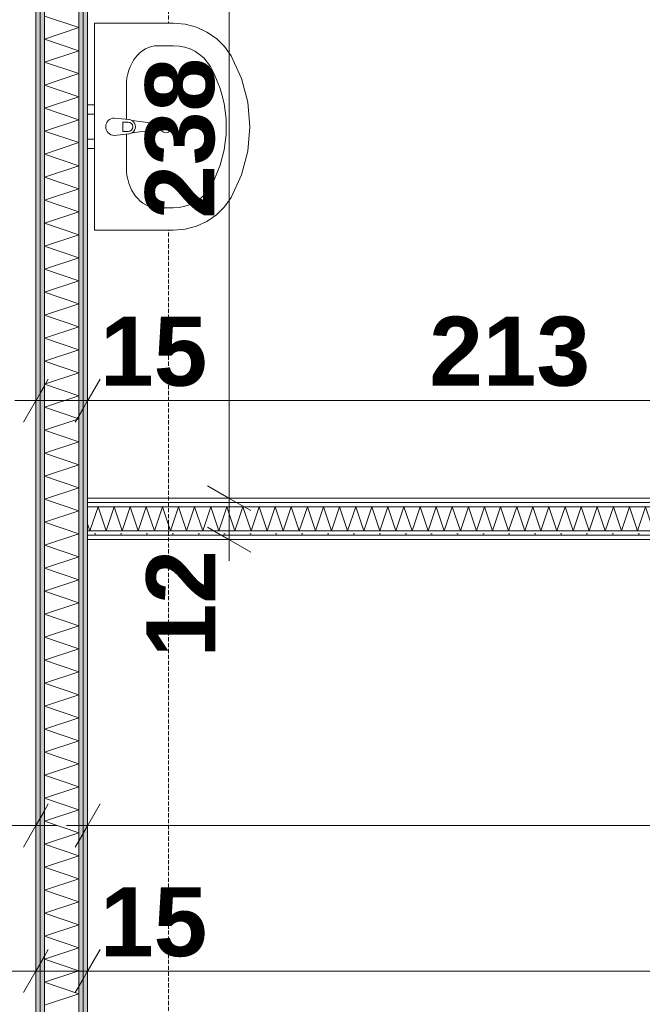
# Model space of a CAD drawing. Extents: x -7314 to 11761, y 144 to 9383.
# Tile 165 of 193: x 4186 to 4366, y 8201 to 8487. Entities that reach past the tile are written whole.
import ezdxf
from ezdxf.xclip import XClip

# ---------------------------------------------------------------- set-up
doc = ezdxf.new("R2010")
doc.units = 0
doc.header["$MEASUREMENT"] = 0
doc.header["$XCLIPFRAME"] = 0
doc.linetypes.add('Krawędzie ukryte', pattern=[68, 48, -20])
doc.linetypes.add('Wipeout_Contour', pattern=[20000, 0, -20000])
for name, color, linetype in [('FORMA - Arch 01 - 220-A Ściany', 7, 'Continuous'), ('FORMA - Arch 01 - 410-K Osie', 7, 'Continuous'), ('FORMA - Arch 01 - 540-I Ogrzewanie', 7, 'Continuous'), ('FORMA - Arch 02 - Strefy', 7, 'Continuous'), ('FORMA - Arch 04 - Wymiary ogólne', 7, 'Continuous')]:
    doc.layers.add(name, color=color, linetype=linetype)
doc.styles.add('STYL_AUTOMATYCZNY_9', font='arial.ttf')
pattern_1 = [(0, (4185.3, -5972.398), (0, 7.5), [0, -7.5])]

# ---------------------------------------------------------------- blocks, each defined once
blk = doc.blocks.new('*X164')
at = {"layer": 'FORMA - Arch 01 - 220-A Ściany', "color": 7, "linetype": 'Continuous', "lineweight": 5, "ltscale": 0.025}
for p, q in [((4206.3, 8338.4), (4208.63, 8345.4)), ((4208.63, 8345.4), (4210.97, 8338.4)), ((4210.97, 8338.4), (4213.3, 8345.4)), ((4213.3, 8345.4), (4215.63, 8338.4)), ((4215.63, 8338.4), (4217.97, 8345.4)), ((4217.97, 8345.4), (4220.3, 8338.4)), ((4220.3, 8338.4), (4222.63, 8345.4)), ((4222.63, 8345.4), (4224.97, 8338.4)), ((4224.97, 8338.4), (4227.3, 8345.4)), ((4227.3, 8345.4), (4229.63, 8338.4)), ((4229.63, 8338.4), (4231.97, 8345.4)), ((4231.97, 8345.4), (4234.3, 8338.4)), ((4234.3, 8338.4), (4236.63, 8345.4)), ((4236.63, 8345.4), (4238.97, 8338.4)), ((4238.97, 8338.4), (4241.3, 8345.4)), ((4241.3, 8345.4), (4243.63, 8338.4)), ((4243.63, 8338.4), (4245.97, 8345.4)), ((4245.97, 8345.4), (4248.3, 8338.4)), ((4248.3, 8338.4), (4250.63, 8345.4)), ((4250.63, 8345.4), (4252.97, 8338.4)), ((4252.97, 8338.4), (4255.3, 8345.4)), ((4255.3, 8345.4), (4257.63, 8338.4)), ((4257.63, 8338.4), (4259.97, 8345.4)), ((4259.97, 8345.4), (4262.3, 8338.4)), ((4262.3, 8338.4), (4264.63, 8345.4)), ((4264.63, 8345.4), (4266.97, 8338.4)), ((4266.97, 8338.4), (4269.3, 8345.4)), ((4269.3, 8345.4), (4271.63, 8338.4)), ((4271.63, 8338.4), (4273.97, 8345.4)), ((4273.97, 8345.4), (4276.3, 8338.4)), ((4276.3, 8338.4), (4278.63, 8345.4)), ((4278.63, 8345.4), (4280.97, 8338.4)), ((4280.97, 8338.4), (4283.3, 8345.4)), ((4283.3, 8345.4), (4285.63, 8338.4)), ((4285.63, 8338.4), (4287.97, 8345.4)), ((4287.97, 8345.4), (4290.3, 8338.4)), ((4290.3, 8338.4), (4292.63, 8345.4)), ((4292.63, 8345.4), (4294.97, 8338.4)), ((4294.97, 8338.4), (4297.3, 8345.4)), ((4297.3, 8345.4), (4299.63, 8338.4)), ((4299.63, 8338.4), (4301.97, 8345.4)), ((4301.97, 8345.4), (4304.3, 8338.4)), ((4304.3, 8338.4), (4306.63, 8345.4)), ((4306.63, 8345.4), (4308.97, 8338.4)), ((4308.97, 8338.4), (4311.3, 8345.4)), ((4311.3, 8345.4), (4313.63, 8338.4)), ((4313.63, 8338.4), (4315.97, 8345.4)), ((4315.97, 8345.4), (4318.3, 8338.4)), ((4318.3, 8338.4), (4320.63, 8345.4)), ((4320.63, 8345.4), (4322.97, 8338.4)), ((4322.97, 8338.4), (4325.3, 8345.4)), ((4325.3, 8345.4), (4327.63, 8338.4)), ((4327.63, 8338.4), (4329.97, 8345.4)), ((4329.97, 8345.4), (4332.3, 8338.4)), ((4332.3, 8338.4), (4334.63, 8345.4)), ((4334.63, 8345.4), (4336.97, 8338.4)), ((4336.97, 8338.4), (4339.3, 8345.4)), ((4339.3, 8345.4), (4341.63, 8338.4)), ((4341.63, 8338.4), (4343.97, 8345.4)), ((4343.97, 8345.4), (4346.3, 8338.4)), ((4346.3, 8338.4), (4348.63, 8345.4)), ((4348.63, 8345.4), (4350.97, 8338.4)), ((4350.97, 8338.4), (4353.3, 8345.4)), ((4353.3, 8345.4), (4355.63, 8338.4)), ((4355.63, 8338.4), (4357.97, 8345.4)), ((4357.97, 8345.4), (4360.3, 8338.4)), ((4360.3, 8338.4), (4362.63, 8345.4)), ((4362.63, 8345.4), (4364.97, 8338.4)), ((4364.97, 8338.4), (4367.3, 8345.4)), ((4367.3, 8345.4), (4369.63, 8338.4)), ((4369.63, 8338.4), (4371.97, 8345.4)), ((4371.97, 8345.4), (4374.3, 8338.4)), ((4374.3, 8338.4), (4376.63, 8345.4)), ((4376.63, 8345.4), (4378.97, 8338.4)), ((4378.97, 8338.4), (4381.3, 8345.4)), ((4381.3, 8345.4), (4383.63, 8338.4)), ((4383.63, 8338.4), (4385.97, 8345.4)), ((4385.97, 8345.4), (4388.3, 8338.4)), ((4388.3, 8338.4), (4390.63, 8345.4)), ((4390.63, 8345.4), (4392.97, 8338.4)), ((4392.97, 8338.4), (4395.3, 8345.4)), ((4395.3, 8345.4), (4397.63, 8338.4)), ((4397.63, 8338.4), (4399.97, 8345.4)), ((4399.97, 8345.4), (4402.3, 8338.4)), ((4402.3, 8338.4), (4404.63, 8345.4)), ((4404.63, 8345.4), (4406.97, 8338.4)), ((4406.97, 8338.4), (4409.3, 8345.4)), ((4409.3, 8345.4), (4411.63, 8338.4)), ((4411.63, 8338.4), (4413.97, 8345.4)), ((4413.97, 8345.4), (4416.3, 8338.4)), ((4416.3, 8338.4), (4418.63, 8345.4)), ((4418.63, 8345.4), (4420.97, 8338.4)), ((4205.62, 8340.45), (4206.3, 8338.4)), ((4420.97, 8338.4), (4421.36, 8339.57))]:
    blk.add_line(p, q, dxfattribs=at)
blk = doc.blocks.new('*X253')
at = {"layer": 'FORMA - Arch 01 - 220-A Ściany', "color": 7, "linetype": 'Continuous', "lineweight": 5, "ltscale": 0.025}
for p, q in [((4203.12, 8484.27), (4193.12, 8487.6)), ((4193.12, 8480.94), (4203.12, 8484.27)), ((4203.12, 8477.6), (4193.12, 8480.94)), ((4193.12, 8474.27), (4203.12, 8477.6)), ((4203.12, 8470.94), (4193.12, 8474.27)), ((4193.12, 8467.6), (4203.12, 8470.94)), ((4203.12, 8464.27), (4193.12, 8467.6)), ((4193.12, 8460.94), (4203.12, 8464.27)), ((4203.12, 8457.6), (4193.12, 8460.94)), ((4193.12, 8454.27), (4203.12, 8457.6)), ((4203.12, 8450.94), (4193.12, 8454.27)), ((4193.12, 8447.6), (4203.12, 8450.94)), ((4203.12, 8444.27), (4193.12, 8447.6)), ((4193.12, 8440.94), (4203.12, 8444.27)), ((4203.12, 8437.6), (4193.12, 8440.94)), ((4193.12, 8434.27), (4203.12, 8437.6)), ((4203.12, 8430.94), (4193.12, 8434.27)), ((4193.12, 8427.6), (4203.12, 8430.94)), ((4203.12, 8424.27), (4193.12, 8427.6)), ((4193.12, 8420.94), (4203.12, 8424.27)), ((4203.12, 8417.6), (4193.12, 8420.94)), ((4193.12, 8414.27), (4203.12, 8417.6)), ((4203.12, 8410.94), (4193.12, 8414.27)), ((4193.12, 8407.6), (4203.12, 8410.94)), ((4203.12, 8404.27), (4193.12, 8407.6)), ((4193.12, 8400.94), (4203.12, 8404.27)), ((4203.12, 8397.6), (4193.12, 8400.94)), ((4193.12, 8394.27), (4203.12, 8397.6)), ((4203.12, 8390.94), (4193.12, 8394.27)), ((4193.12, 8387.6), (4203.12, 8390.94)), ((4203.12, 8384.27), (4193.12, 8387.6)), ((4193.12, 8380.94), (4203.12, 8384.27)), ((4203.12, 8377.6), (4193.12, 8380.94)), ((4193.12, 8374.27), (4203.12, 8377.6)), ((4203.12, 8370.94), (4193.12, 8374.27)), ((4193.12, 8367.6), (4203.12, 8370.94)), ((4203.12, 8364.27), (4193.12, 8367.6)), ((4193.12, 8360.94), (4203.12, 8364.27)), ((4203.12, 8357.6), (4193.12, 8360.94)), ((4193.12, 8354.27), (4203.12, 8357.6)), ((4203.12, 8350.94), (4193.12, 8354.27)), ((4193.12, 8347.6), (4203.12, 8350.94)), ((4203.12, 8344.27), (4193.12, 8347.6)), ((4193.12, 8340.94), (4203.12, 8344.27)), ((4203.12, 8337.6), (4193.12, 8340.94)), ((4193.12, 8334.27), (4203.12, 8337.6)), ((4203.12, 8330.94), (4193.12, 8334.27)), ((4193.12, 8327.6), (4203.12, 8330.94)), ((4203.12, 8324.27), (4193.12, 8327.6)), ((4193.12, 8320.94), (4203.12, 8324.27)), ((4203.12, 8317.6), (4193.12, 8320.94)), ((4193.12, 8314.27), (4203.12, 8317.6)), ((4203.12, 8310.94), (4193.12, 8314.27)), ((4193.12, 8307.6), (4203.12, 8310.94)), ((4203.12, 8304.27), (4193.12, 8307.6)), ((4193.12, 8300.94), (4203.12, 8304.27)), ((4203.12, 8297.6), (4193.12, 8300.94)), ((4193.12, 8294.27), (4203.12, 8297.6)), ((4203.12, 8290.94), (4193.12, 8294.27)), ((4193.12, 8287.6), (4203.12, 8290.94)), ((4203.12, 8284.27), (4193.12, 8287.6)), ((4193.12, 8280.94), (4203.12, 8284.27)), ((4203.12, 8277.6), (4193.12, 8280.94)), ((4193.12, 8274.27), (4203.12, 8277.6)), ((4203.12, 8270.94), (4193.12, 8274.27)), ((4193.12, 8267.6), (4203.12, 8270.94)), ((4203.12, 8264.27), (4193.12, 8267.6)), ((4193.12, 8260.94), (4203.12, 8264.27)), ((4203.12, 8257.6), (4193.12, 8260.94)), ((4193.12, 8254.27), (4203.12, 8257.6)), ((4203.12, 8250.94), (4193.12, 8254.27)), ((4193.12, 8247.6), (4203.12, 8250.94)), ((4203.12, 8244.27), (4193.12, 8247.6)), ((4193.12, 8240.94), (4203.12, 8244.27)), ((4203.12, 8237.6), (4193.12, 8240.94)), ((4193.12, 8234.27), (4203.12, 8237.6)), ((4203.12, 8230.94), (4193.12, 8234.27)), ((4193.12, 8227.6), (4203.12, 8230.94)), ((4203.12, 8224.27), (4193.12, 8227.6)), ((4193.12, 8220.94), (4203.12, 8224.27)), ((4203.12, 8217.6), (4193.12, 8220.94)), ((4193.12, 8214.27), (4203.12, 8217.6)), ((4203.12, 8210.94), (4193.12, 8214.27)), ((4193.12, 8207.6), (4203.12, 8210.94)), ((4203.12, 8204.27), (4193.12, 8207.6)), ((4193.12, 8200.94), (4203.12, 8204.27))]:
    blk.add_line(p, q, dxfattribs=at)
blk = doc.blocks.new('Rysunek_1_1', base_point=(4185.3, -5972.4))
at = {"layer": 'FORMA - Arch 04 - Wymiary ogólne', "color": 154, "linetype": 'Continuous', "lineweight": 13, "insert": (4242.62, 8301.78), "char_height": 20, "width": 30.509, "attachment_point": 7, "rotation": 90, "style": 'STYL_AUTOMATYCZNY_9'}
blk.add_mtext('\\A1;{\\pql;\\fArial|b1|i0|c238|p0;\\W1.000000;12}', dxfattribs=at)
at = {"layer": 'FORMA - Arch 04 - Wymiary ogólne', "color": 154, "linetype": 'Continuous', "lineweight": 13, "insert": (4209.23, 8214.86), "char_height": 20, "width": 30.509, "attachment_point": 7, "style": 'STYL_AUTOMATYCZNY_9'}
blk.add_mtext('\\A1;{\\pql;\\fArial|b1|i0|c238|p0;\\W1.000000;15}', dxfattribs=at)
at = {"color": 254, "linetype": 'Wipeout_Contour', "lineweight": 0, "ltscale": 34057.259102}
blk.add_wipeout([(4190.62, 8756.9), (4190.62, 6001.9), (4191.87, 6001.9), (4191.87, 8756.9)], dxfattribs=at).dxf.layer = 'FORMA - Arch 01 - 220-A Ściany'
at = {"color": 254, "linetype": 'Wipeout_Contour', "lineweight": 0, "ltscale": 37573.470786}
blk.add_wipeout([(4449.12, 8337.15), (4205.62, 8337.15), (4205.62, 8335.9), (4449.12, 8335.9)], dxfattribs=at).dxf.layer = 'FORMA - Arch 01 - 220-A Ściany'
at = {"color": 254, "linetype": 'Wipeout_Contour', "lineweight": 0, "ltscale": 48057.884686}
blk.add_wipeout([(4267.84, 8756.9), (4205.62, 8756.9), (4205.62, 8347.9), (4418.86, 8347.9), (4418.86, 8756.9)], dxfattribs=at).dxf.layer = 'FORMA - Arch 02 - Strefy'
at = {"layer": 'FORMA - Arch 01 - 220-A Ściany', "linetype": 'Continuous', "lineweight": 5}
h = blk.add_hatch(dxfattribs=at)
h.set_pattern_fill('Gips_0001', style=0, pattern_type=2)
h.set_pattern_definition(pattern_1)
h.paths.add_polyline_path([(4190.62, 8756.9), (4190.62, 6001.9), (4191.87, 6001.9), (4191.87, 8756.9)])
h = blk.add_hatch(dxfattribs=at)
h.set_pattern_fill('Gips_0001', style=0, pattern_type=2)
h.set_pattern_definition(pattern_1)
h.paths.add_polyline_path([(4449.12, 8337.15), (4205.62, 8337.15), (4205.62, 8335.9), (4449.12, 8335.9)])
at = {"layer": 'FORMA - Arch 04 - Wymiary ogólne', "color": 154, "linetype": 'Continuous', "lineweight": 13, "char_height": 20, "attachment_point": 7, "style": 'STYL_AUTOMATYCZNY_9'}
for s, insert, width in [('\\A1;{\\pql;\\fArial|b1|i0|c238|p0;\\W1.000000;15}', (4209.23, 8380.19), 30.509), ('\\A1;{\\pql;\\fArial|b1|i0|c238|p0;\\W1.000000;213}', (4304.61, 8380.19), 45.7634)]:
    blk.add_mtext(s, dxfattribs=dict(at, insert=insert, width=width))
at = {"color": 254, "linetype": 'Wipeout_Contour', "lineweight": 0, "ltscale": 37583.245355}
blk.add_wipeout([(4418.86, 8347.9), (4205.62, 8347.9), (4205.62, 8346.65), (4418.86, 8346.65)], dxfattribs=at).dxf.layer = 'FORMA - Arch 01 - 220-A Ściany'
at = {"layer": 'FORMA - Arch 01 - 220-A Ściany', "linetype": 'Continuous', "lineweight": 5}
h = blk.add_hatch(dxfattribs=at)
h.set_pattern_fill('Gips_0001', style=0, pattern_type=2)
h.set_pattern_definition(pattern_1)
h.paths.add_polyline_path([(4418.86, 8347.9), (4205.62, 8347.9), (4205.62, 8346.65), (4418.86, 8346.65)])
at = {"color": 254, "linetype": 'Wipeout_Contour', "lineweight": 0, "ltscale": 34059.770011}
blk.add_wipeout([(4191.87, 8756.9), (4191.87, 6001.9), (4193.12, 6001.9), (4193.12, 8756.9)], dxfattribs=at).dxf.layer = 'FORMA - Arch 01 - 220-A Ściany'
at = {"color": 254, "linetype": 'Wipeout_Contour', "lineweight": 0, "ltscale": 37577.908464}
blk.add_wipeout([(4449.12, 8338.4), (4205.62, 8338.4), (4205.62, 8337.15), (4449.12, 8337.15)], dxfattribs=at).dxf.layer = 'FORMA - Arch 01 - 220-A Ściany'
at = {"layer": 'FORMA - Arch 01 - 220-A Ściany', "linetype": 'Continuous', "lineweight": 5}
h = blk.add_hatch(dxfattribs=at)
h.set_pattern_fill('Gips_0001', style=0, pattern_type=2)
h.set_pattern_definition(pattern_1)
h.paths.add_polyline_path([(4191.87, 8756.9), (4191.87, 6001.9), (4193.12, 6001.9), (4193.12, 8756.9)])
h = blk.add_hatch(dxfattribs=at)
h.set_pattern_fill('Gips_0001', style=0, pattern_type=2)
h.set_pattern_definition(pattern_1)
h.paths.add_polyline_path([(4449.12, 8338.4), (4205.62, 8338.4), (4205.62, 8337.15), (4449.12, 8337.15)])
at = {"layer": 'FORMA - Arch 01 - 220-A Ściany', "color": 7, "linetype": 'Continuous', "lineweight": 15, "ltscale": 0.025, "flags": 128}
for points in [[(4190.62, 8756.9), (4190.62, 6001.9)], [(4205.62, 8335.9), (4449.12, 8335.9)]]:
    blk.add_lwpolyline(points, dxfattribs=at)
at = {"layer": 'FORMA - Arch 04 - Wymiary ogólne', "color": 154, "linetype": 'Continuous', "lineweight": 13, "ltscale": 0.025}
for p, q in [((4190.62, 8385.56), (4190.62, 8366.81)), ((4190.62, 8376.19), (4184.5, 8376.19)), ((4256, 8335.9), (4237.25, 8335.9)), ((4246.62, 8329.78), (4246.62, 8335.9)), ((4190.62, 8262.42), (4190.62, 8243.67)), ((4190.62, 8253.04), (3209.71, 8253.04)), ((4190.62, 8220.24), (4190.62, 8201.49)), ((4190.62, 8210.86), (2427.21, 8210.86))]:
    blk.add_line(p, q, dxfattribs=at)
at = {"color": 254, "linetype": 'Wipeout_Contour', "lineweight": 0, "ltscale": 37579.973158}
blk.add_wipeout([(4420.11, 8346.65), (4205.62, 8346.65), (4205.62, 8345.4), (4420.11, 8345.4)], dxfattribs=at).dxf.layer = 'FORMA - Arch 01 - 220-A Ściany'
at = {"layer": 'FORMA - Arch 01 - 220-A Ściany', "linetype": 'Continuous', "lineweight": 5}
h = blk.add_hatch(dxfattribs=at)
h.set_pattern_fill('Gips_0001', style=0, pattern_type=2)
h.set_pattern_definition(pattern_1)
h.paths.add_polyline_path([(4420.11, 8346.65), (4205.62, 8346.65), (4205.62, 8345.4), (4420.11, 8345.4)])
at = {"layer": 'FORMA - Arch 01 - 220-A Ściany', "color": 7, "linetype": 'Continuous', "lineweight": 15, "ltscale": 0.025, "flags": 128}
blk.add_lwpolyline([(4418.86, 8347.9), (4205.62, 8347.9)], dxfattribs=at)
at = {"layer": 'FORMA - Arch 04 - Wymiary ogólne', "color": 154, "linetype": 'Continuous', "lineweight": 13, "ltscale": 0.025}
blk.add_line((4256, 8347.9), (4237.25, 8347.9), dxfattribs=at)
at = {"color": 254, "linetype": 'Wipeout_Contour', "lineweight": 0, "ltscale": 37566.486642}
blk.add_wipeout([(4421.36, 8345.4), (4205.62, 8345.4), (4205.62, 8338.4), (4421.36, 8338.4)], dxfattribs=at).dxf.layer = 'FORMA - Arch 01 - 220-A Ściany'
at = {"layer": 'FORMA - Arch 01 - 220-A Ściany', "color": 7, "linetype": 'Continuous', "lineweight": 13, "ltscale": 0.025}
for p, q in [((4420.11, 8346.65), (4205.62, 8346.65)), ((4421.36, 8345.4), (4205.62, 8345.4)), ((4205.62, 8338.4), (4421.36, 8338.4)), ((4205.62, 8337.15), (4449.12, 8337.15))]:
    blk.add_line(p, q, dxfattribs=at)
at = {"layer": 'FORMA - Arch 01 - 220-A Ściany', "color": 7, "linetype": 'Continuous', "lineweight": 15, "ltscale": 0.025, "flags": 128}
for points in [[(4205.62, 8347.9), (4205.62, 8346.65)], [(4205.62, 8346.65), (4205.62, 8345.4)], [(4205.62, 8345.4), (4205.62, 8338.4)], [(4205.62, 8338.4), (4205.62, 8337.15)], [(4205.62, 8337.15), (4205.62, 8335.9)]]:
    blk.add_lwpolyline(points, dxfattribs=at)
at = {"layer": 'FORMA - Arch 01 - 410-K Osie', "color": 7, "linetype": 'Krawędzie ukryte', "lineweight": 13, "ltscale": 0.025}
blk.add_line((4229.04, 5890.7), (4229.04, 8978.35), dxfattribs=at)
at = {"layer": 'FORMA - Arch 04 - Wymiary ogólne', "color": 154, "linetype": 'Continuous', "lineweight": 13, "ltscale": 0.025}
for p, q in [((4240.37, 8351.51), (4252.87, 8344.29)), ((4246.62, 8335.9), (4246.62, 8347.9)), ((4240.37, 8339.51), (4252.87, 8332.29))]:
    blk.add_line(p, q, dxfattribs=at)
at = {"color": 7, "linetype": 'Continuous', "lineweight": 13, "ltscale": 0.025}
blk.add_blockref('*X164', (0, 0), dxfattribs=at)
at = {"color": 254, "linetype": 'Wipeout_Contour', "lineweight": 0, "ltscale": 33777.637637}
blk.add_wipeout([(4204.37, 8586.15), (4204.37, 6001.9), (4205.62, 6001.9), (4205.62, 8586.15)], dxfattribs=at).dxf.layer = 'FORMA - Arch 01 - 220-A Ściany'
at = {"layer": 'FORMA - Arch 01 - 220-A Ściany', "linetype": 'Continuous', "lineweight": 5}
h = blk.add_hatch(dxfattribs=at)
h.set_pattern_fill('Gips_0001', style=0, pattern_type=2)
h.set_pattern_definition(pattern_1)
h.paths.add_polyline_path([(4204.37, 8586.15), (4204.37, 6001.9), (4205.62, 6001.9), (4205.62, 8586.15)])
at = {"color": 254, "linetype": 'Wipeout_Contour', "lineweight": 0, "ltscale": 33777.349171}
blk.add_wipeout([(4203.12, 8587.4), (4203.12, 6001.9), (4204.37, 6001.9), (4204.37, 8587.4)], dxfattribs=at).dxf.layer = 'FORMA - Arch 01 - 220-A Ściany'
at = {"layer": 'FORMA - Arch 01 - 220-A Ściany', "linetype": 'Continuous', "lineweight": 5}
h = blk.add_hatch(dxfattribs=at)
h.set_pattern_fill('Gips_0001', style=0, pattern_type=2)
h.set_pattern_definition(pattern_1)
h.paths.add_polyline_path([(4203.12, 8587.4), (4203.12, 6001.9), (4204.37, 6001.9), (4204.37, 8587.4)])
at = {"layer": 'FORMA - Arch 01 - 220-A Ściany', "color": 7, "linetype": 'Continuous', "lineweight": 15, "ltscale": 0.025, "flags": 128}
blk.add_lwpolyline([(4205.62, 6001.9), (4205.62, 8586.15)], dxfattribs=at)
at = {"layer": 'FORMA - Arch 04 - Wymiary ogólne', "color": 154, "linetype": 'Continuous', "lineweight": 13, "ltscale": 0.025}
for p, q in [((4205.62, 8385.56), (4205.62, 8366.81)), ((4418.86, 8376.19), (4205.62, 8376.19)), ((4205.62, 8262.42), (4205.62, 8243.67)), ((5055.71, 8253.04), (4205.62, 8253.04)), ((4205.62, 8220.24), (4205.62, 8201.49)), ((6544.23, 8210.86), (4205.62, 8210.86))]:
    blk.add_line(p, q, dxfattribs=at)
at = {"color": 254, "linetype": 'Wipeout_Contour', "lineweight": 0, "ltscale": 33768.204376}
blk.add_wipeout([(4193.12, 8588.65), (4193.12, 6001.9), (4203.12, 6001.9), (4203.12, 8588.65)], dxfattribs=at).dxf.layer = 'FORMA - Arch 01 - 220-A Ściany'
at = {"layer": 'FORMA - Arch 01 - 220-A Ściany', "color": 7, "linetype": 'Continuous', "lineweight": 13, "ltscale": 0.025}
for p, q in [((4191.87, 8756.9), (4191.87, 6001.9)), ((4193.12, 8588.65), (4193.12, 6001.9)), ((4203.12, 6001.9), (4203.12, 8588.65)), ((4204.37, 6001.9), (4204.37, 8587.4))]:
    blk.add_line(p, q, dxfattribs=at)
at = {"layer": 'FORMA - Arch 04 - Wymiary ogólne', "color": 154, "linetype": 'Continuous', "lineweight": 13, "ltscale": 0.025}
for p, q in [((4194.22, 8382.44), (4187.01, 8369.94)), ((4202.01, 8369.94), (4209.22, 8382.44)), ((4205.62, 8376.19), (4190.62, 8376.19)), ((4187.01, 8246.79), (4194.22, 8259.29)), ((4209.22, 8259.29), (4202.01, 8246.79)), ((4196.73, 8253.04), (4190.62, 8253.04)), ((4205.62, 8253.04), (4199.5, 8253.04)), ((4187.01, 8204.61), (4194.22, 8217.11)), ((4202.01, 8204.61), (4209.22, 8217.11)), ((4205.62, 8210.86), (4190.62, 8210.86))]:
    blk.add_line(p, q, dxfattribs=at)
at = {"color": 7, "linetype": 'Continuous', "lineweight": 13, "ltscale": 0.025}
blk.add_blockref('*X253', (0, 0), dxfattribs=at)
at = {"color": 254, "linetype": 'Wipeout_Contour', "lineweight": 0, "ltscale": 37794.551331}
blk.add_wipeout([(4207.62, 8461.91), (4205.62, 8461.91), (4205.62, 8459.21), (4207.62, 8459.21)], dxfattribs=at).dxf.layer = 'FORMA - Arch 01 - 540-I Ogrzewanie'
at = {"color": 254, "linetype": 'Wipeout_Contour', "lineweight": 0, "ltscale": 37758.738457}
blk.add_wipeout([(4207.62, 8451.91), (4205.62, 8451.91), (4205.62, 8449.21), (4207.62, 8449.21)], dxfattribs=at).dxf.layer = 'FORMA - Arch 01 - 540-I Ogrzewanie'
at = {"layer": 'FORMA - Arch 01 - 540-I Ogrzewanie', "color": 6, "linetype": 'Continuous', "lineweight": 15, "ltscale": 0.025, "flags": 128}
for points in [[(4207.62, 8461.91), (4207.62, 8459.21), (4205.62, 8459.21), (4205.62, 8461.91)], [(4207.62, 8451.91), (4207.62, 8449.21), (4205.62, 8449.21), (4205.62, 8451.91)]]:
    blk.add_lwpolyline(points, close=True, dxfattribs=at)
at = {"color": 254, "linetype": 'Wipeout_Contour', "lineweight": 0, "ltscale": 198632.979295}
blk.add_wipeout([(4207.62, 8485.56), (4207.62, 8425.56), (4230.53, 8425.56), (4233.9, 8425.85), (4237.16, 8426.71), (4240.21, 8428.11), (4242.96, 8430.01), (4245.3, 8432.35), (4247.18, 8435.05), (4250.17, 8441.57), (4252, 8448.47), (4252.61, 8455.56), (4252, 8462.66), (4250.17, 8469.56), (4247.18, 8476.08), (4245.3, 8478.78), (4242.96, 8481.11), (4240.21, 8483.01), (4237.16, 8484.41), (4233.9, 8485.27), (4230.53, 8485.56)], dxfattribs=at).dxf.layer = 'FORMA - Arch 01 - 540-I Ogrzewanie'
at = {"layer": 'FORMA - Arch 01 - 540-I Ogrzewanie', "color": 6, "linetype": 'Continuous', "lineweight": 15, "ltscale": 0.025}
for p, q in [((4225.94, 8479.04), (4230.53, 8479.04)), ((4216.85, 8443.68), (4216.85, 8467.45)), ((4225.94, 8432.09), (4230.53, 8432.09))]:
    blk.add_line(p, q, dxfattribs=at)
at = {"layer": 'FORMA - Arch 01 - 540-I Ogrzewanie', "color": 6, "linetype": 'Continuous', "lineweight": 15, "ltscale": 0.025, "flags": 128}
blk.add_lwpolyline([(4207.62, 8485.56), (4230.53, 8485.56), (4233.9, 8485.27), (4237.16, 8484.41), (4240.21, 8483.01), (4242.96, 8481.11), (4245.3, 8478.78), (4247.18, 8476.08), (4250.17, 8469.56), (4252, 8462.66), (4252.61, 8455.56), (4252, 8448.47), (4250.17, 8441.57), (4247.18, 8435.05), (4245.3, 8432.35), (4242.96, 8430.01), (4240.21, 8428.11), (4237.16, 8426.71), (4233.9, 8425.85), (4230.53, 8425.56), (4207.62, 8425.56)], close=True, dxfattribs=at)
at = {"layer": 'FORMA - Arch 01 - 540-I Ogrzewanie', "color": 6, "linetype": 'Continuous', "lineweight": 15, "ltscale": 0.025}
blk.add_circle((4228.33, 8455.56), 1.75, dxfattribs=at)
for centre, major_axis, ratio, start_param, end_param in [((4225.94, 8467.43), (0, 11.61), 0.783646, 0, 1.570796), ((4230.53, 8467.45), (12.12, 0), 0.956522, 0.496975, 1.570796), ((4207.62, 8455.56), (38.18, 0), 0.956522, 5.78621, 6.78016), ((4225.94, 8443.69), (0, 11.61), 0.783646, 1.570796, 3.141593), ((4230.53, 8443.68), (12.12, 0), 0.956522, 4.712389, 5.78621)]:
    blk.add_ellipse(centre, major_axis=major_axis, ratio=ratio, start_param=start_param, end_param=end_param, dxfattribs=at)
at = {"layer": 'FORMA - Arch 04 - Wymiary ogólne', "color": 154, "linetype": 'Continuous', "lineweight": 13, "ltscale": 0.025}
blk.add_line((4246.62, 8347.9), (4246.62, 8586.15), dxfattribs=at)
at = {"color": 254, "linetype": 'Wipeout_Contour', "lineweight": 0, "ltscale": 207884.939664}
blk.add_wipeout([(4213.35, 8458.06), (4213.35, 8458.06), (4211.58, 8457.33), (4210.85, 8455.56), (4211.58, 8453.8), (4213.35, 8453.06), (4213.35, 8453.06), (4217.54, 8453.46), (4217.54, 8453.46), (4218.49, 8453.79), (4218.49, 8453.79), (4223.79, 8454.45), (4223.79, 8454.45), (4224.49, 8454.82), (4224.77, 8455.56), (4224.49, 8456.3), (4223.79, 8456.67), (4223.79, 8456.67), (4218.49, 8457.34), (4218.49, 8457.34), (4217.54, 8457.66), (4217.54, 8457.66)], dxfattribs=at).dxf.layer = 'FORMA - Arch 01 - 540-I Ogrzewanie'
at = {"layer": 'FORMA - Arch 01 - 540-I Ogrzewanie', "color": 6, "linetype": 'Continuous', "lineweight": 15, "ltscale": 0.025}
for p, q in [((4217.33, 8456.92), (4215.84, 8456.92)), ((4215.84, 8456.92), (4215.84, 8454.2)), ((4215.84, 8454.2), (4217.33, 8454.2))]:
    blk.add_line(p, q, dxfattribs=at)
at = {"layer": 'FORMA - Arch 01 - 540-I Ogrzewanie', "color": 6, "linetype": 'Continuous', "lineweight": 15, "ltscale": 0.025, "flags": 128}
blk.add_lwpolyline([(4213.35, 8458.06), (4217.54, 8457.66, -0.12102), (4218.49, 8457.34), (4223.79, 8456.67, -0.882566), (4223.79, 8454.45), (4218.49, 8453.79, -0.12102), (4217.54, 8453.46), (4213.35, 8453.06, -1)], format="xyb", close=True, dxfattribs=at)
at = {"layer": 'FORMA - Arch 01 - 540-I Ogrzewanie', "color": 6, "linetype": 'Continuous', "lineweight": 15, "ltscale": 0.025}
for centre, radius, start, end in [((4217.33, 8455.56), 1.36, 270, 90), ((4217.35, 8455.56), 2.11, 302.771, 57.229)]:
    blk.add_arc(centre, radius, start, end, dxfattribs=at)
at = {"layer": 'FORMA - Arch 04 - Wymiary ogólne', "color": 154, "linetype": 'Continuous', "lineweight": 13, "insert": (4242.62, 8428.88), "char_height": 20, "width": 45.7634, "attachment_point": 7, "rotation": 90, "style": 'STYL_AUTOMATYCZNY_9'}
blk.add_mtext('\\A1;{\\pql;\\fArial|b1|i0|c238|p0;\\W1.000000;238}', dxfattribs=at)

msp = doc.modelspace()

# ---------------------------------------------------------------- block references
at = {"lineweight": 20}
ref = msp.add_blockref('Rysunek_1_1', (4185.29965, -5972.39804), dxfattribs=at)
XClip(ref).set_block_clipping_path([(254.0251470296, 246.5573808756), (9689.7973583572, 9358.9497337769)])

doc.saveas('drawing.dxf')
